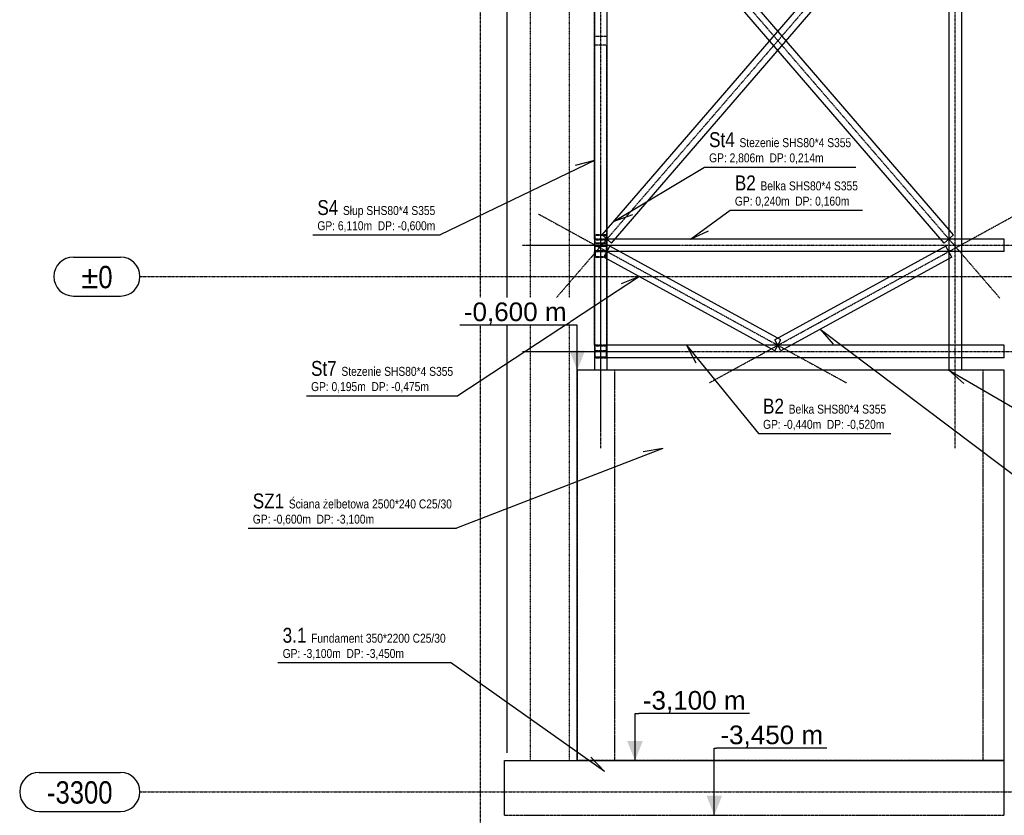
# Model space of a CAD drawing. Header units: millimetres. Extents: x -11738 to 23883, y -17414 to 12286.
# Tile 17 of 27: x 2441 to 8747, y -935 to 4160. Entities that reach past the tile are written whole.
import ezdxf

# ---------------------------------------------------------------- set-up
doc = ezdxf.new("R2010")
doc.units = ezdxf.units.MM
for name, pattern in [('DXK_LINE_DOT2', [3.9198, 1.9599, -1.9599]), ('DXK_LINE_DOT3', [5.9187, 2.979, -0.9799, 0.9799, -0.9799]), ('DXK_LINE_DOT4', [0.9408, 0.4704, -0.4704])]:
    doc.linetypes.add(name, pattern=pattern)
doc.styles.add('Arial', font='ARIAL.TTF', dxfattribs={"height": 0.2})
doc.styles.add('Arial Narrow', font='ARIALN.TTF', dxfattribs={"height": 0.2})

# ---------------------------------------------------------------- blocks, each defined once
blk = doc.blocks.new('GridLine-7906501-24239 - 24144')
at = {"color": 1, "linetype": 'DXK_LINE_DOT3'}
blk.add_line((5393.4, -3374.3), (5393.4, 10840.7), dxfattribs=at)
blk = doc.blocks.new('GridLine-7906501-24240 - 24144')
at = {"color": 1, "linetype": 'Continuous'}
for p, q in [((2566.4, -659.9), (3086.7, -659.9)), ((2566.4, -909.9), (3086.7, -909.9))]:
    blk.add_line(p, q, dxfattribs=at)
at = {"color": 1, "linetype": 'DXK_LINE_DOT3'}
blk.add_line((3211.7, -784.9), (12720.7, -784.9), dxfattribs=at)
at = {"color": 1, "linetype": 'Continuous'}
for centre, start, end in [((2566.4, -784.9), 90, 270), ((3086.7, -784.9), 270, 90)]:
    blk.add_arc(centre, 125, start, end, dxfattribs=at)
at = {"color": 1, "linetype": 'Continuous', "style": 'Arial Narrow'}
blk.add_text('-3300', height=143.16, dxfattribs=at).set_placement((2616.4, -859.9))
blk = doc.blocks.new('GridLine-7906501-24241 - 24144')
at = {"color": 1, "linetype": 'Continuous'}
for p, q in [((2785.3, 2640.1), (3086.7, 2640.1)), ((2785.3, 2390.1), (3086.7, 2390.1))]:
    blk.add_line(p, q, dxfattribs=at)
at = {"color": 1, "linetype": 'DXK_LINE_DOT3'}
blk.add_line((3211.7, 2515.1), (12720.7, 2515.1), dxfattribs=at)
at = {"color": 1, "linetype": 'Continuous'}
for centre, start, end in [((2785.3, 2515.1), 90, 270), ((3086.7, 2515.1), 270, 90)]:
    blk.add_arc(centre, 125, start, end, dxfattribs=at)
at = {"color": 1, "linetype": 'Continuous', "style": 'Arial Narrow'}
blk.add_text('±0', height=143.16, dxfattribs=at).set_placement((2835.3, 2440.1))
blk = doc.blocks.new('Part-7906501-24184 - 24144')
at = {"color": 8, "linetype": 'DXK_LINE_DOT3'}
blk.add_line((6162.4, 1415.1), (6162.4, 9125.1), dxfattribs=at)
at = {"color": 5, "linetype": 'Continuous'}
for p, q in [((6202.4, 8625.1), (6122.4, 8625.1)), ((6122.4, 8625.1), (6122.4, 1915.1)), ((6202.4, 8625.1), (6202.4, 1915.1))]:
    blk.add_line(p, q, dxfattribs=at)
at = {"color": 8, "linetype": 'DXK_LINE_DOT2'}
blk.add_line((6202.4, 1915.1), (6122.4, 1915.1), dxfattribs=at)
blk = doc.blocks.new('Part-7906501-144037 - 24144')
at = {"color": 5, "linetype": 'Continuous'}
for p, q in [((5547.4, -934.9), (5547.4, -584.9)), ((5547.4, -584.9), (8747.4, -584.9)), ((8747.4, -934.9), (8747.4, -584.9))]:
    blk.add_line(p, q, dxfattribs=at)
at = {"color": 8, "linetype": 'DXK_LINE_DOT2'}
blk.add_line((5547.4, -934.9), (8747.4, -934.9), dxfattribs=at)
blk = doc.blocks.new('Part-7906501-24179 - 24144')
at = {"color": 8, "linetype": 'DXK_LINE_DOT3'}
blk.add_line((5702.4, 2715.2), (9247.4, 2715.2), dxfattribs=at)
at = {"color": 5, "linetype": 'Continuous'}
for p, q in [((8747.4, 2755.2), (6202.4, 2755.2)), ((6202.4, 2675.2), (6202.4, 2755.2)), ((8747.4, 2675.2), (8747.4, 2755.2)), ((8747.4, 2675.2), (6202.4, 2675.2))]:
    blk.add_line(p, q, dxfattribs=at)
blk = doc.blocks.new('Part-7906501-24180 - 24144')
at = {"color": 8, "linetype": 'DXK_LINE_DOT3'}
for p, q in [((6162.4, 2215.2), (6162.4, 3215.2)), ((5662.4, 2715.2), (6662.4, 2715.2))]:
    blk.add_line(p, q, dxfattribs=at)
at = {"color": 8, "linetype": 'DXK_LINE_DOT2'}
for p, q in [((6202.4, 2755.2), (6122.4, 2755.2)), ((6122.4, 2755.2), (6122.4, 2675.2)), ((6126.4, 2679.2), (6126.4, 2751.2)), ((6126.4, 2751.2), (6198.4, 2751.2)), ((6198.4, 2751.2), (6198.4, 2679.2)), ((6202.4, 2675.2), (6202.4, 2755.2)), ((6122.4, 2675.2), (6202.4, 2675.2)), ((6198.4, 2679.2), (6126.4, 2679.2))]:
    blk.add_line(p, q, dxfattribs=at)
blk = doc.blocks.new('Part-7906501-24205 - 24144')
at = {"color": 8, "linetype": 'DXK_LINE_DOT3'}
blk.add_line((5702.4, 2035.1), (9247.4, 2035.1), dxfattribs=at)
at = {"color": 5, "linetype": 'Continuous'}
for p, q in [((8747.4, 2075.1), (6202.4, 2075.1)), ((6202.4, 1995.1), (6202.4, 2075.1)), ((8747.4, 1995.1), (8747.4, 2075.1)), ((8747.4, 1995.1), (6202.4, 1995.1))]:
    blk.add_line(p, q, dxfattribs=at)
blk = doc.blocks.new('Part-7906501-24206 - 24144')
at = {"color": 8, "linetype": 'DXK_LINE_DOT3'}
for p, q in [((6162.4, 1535.1), (6162.4, 2535.1)), ((5662.4, 2035.1), (6662.4, 2035.2))]:
    blk.add_line(p, q, dxfattribs=at)
at = {"color": 8, "linetype": 'DXK_LINE_DOT2'}
for p, q in [((6202.4, 2075.2), (6122.4, 2075.2)), ((6122.4, 2075.2), (6122.4, 1995.2)), ((6126.4, 1999.2), (6126.4, 2071.2)), ((6126.4, 2071.2), (6198.4, 2071.2)), ((6198.4, 2071.2), (6198.4, 1999.2)), ((6202.4, 1995.2), (6202.4, 2075.2)), ((6122.4, 1995.2), (6202.4, 1995.2)), ((6198.4, 1999.2), (6126.4, 1999.2))]:
    blk.add_line(p, q, dxfattribs=at)
blk = doc.blocks.new('Part-7906501-51307 - 24144')
at = {"color": 4, "linetype": 'DXK_LINE_DOT4'}
for p, q in [((5712.4, -584.9), (5712.4, 5925.1)), ((5962.4, -584.9), (5962.4, 5925.1))]:
    blk.add_line(p, q, dxfattribs=at)
blk = doc.blocks.new('Part-7906501-24234 - 24144')
at = {"color": 8, "linetype": 'DXK_LINE_DOT3'}
blk.add_line((5875.9, 5673.8), (8718.9, 2376.5), dxfattribs=at)
at = {"color": 5, "linetype": 'Continuous'}
for p, q in [((6172.1, 5269), (6232.7, 5321.3)), ((8422.7, 2781.3), (6232.7, 5321.3)), ((8362.1, 2729), (6172.1, 5269)), ((8362.1, 2729), (8422.7, 2781.3))]:
    blk.add_line(p, q, dxfattribs=at)
blk = doc.blocks.new('Part-7906501-24235 - 24144')
at = {"color": 8, "linetype": 'DXK_LINE_DOT3'}
blk.add_line((8718.9, 5673.8), (5875.9, 2376.5), dxfattribs=at)
at = {"color": 5, "linetype": 'Continuous'}
for p, q in [((6172.1, 2781.3), (8362.1, 5321.3)), ((8362.1, 5321.3), (8422.7, 5269)), ((6232.7, 2729), (8422.7, 5269)), ((6172.1, 2781.3), (6232.7, 2729))]:
    blk.add_line(p, q, dxfattribs=at)
blk = doc.blocks.new('Part-7906501-25048 - 24144')
at = {"color": 8, "linetype": 'DXK_LINE_DOT3'}
blk.add_line((8432.4, 1415.1), (8432.4, 9125.1), dxfattribs=at)
at = {"color": 5, "linetype": 'Continuous'}
for p, q in [((8472.4, 8625.1), (8392.4, 8625.1)), ((8392.4, 8625.1), (8392.4, 1915.1)), ((8472.4, 8625.1), (8472.4, 1915.1))]:
    blk.add_line(p, q, dxfattribs=at)
at = {"color": 8, "linetype": 'DXK_LINE_DOT2'}
blk.add_line((8472.4, 1915.1), (8392.4, 1915.1), dxfattribs=at)
blk = doc.blocks.new('Part-7906501-107941 - 24144')
at = {"color": 5, "linetype": 'Continuous'}
for p, q in [((8747.4, 1915.1), (6012.4, 1915.1)), ((6012.4, -584.9), (6012.4, 1915.1)), ((8747.4, -584.9), (8747.4, 1915.1))]:
    blk.add_line(p, q, dxfattribs=at)
at = {"color": 8, "linetype": 'DXK_LINE_DOT2'}
blk.add_line((8747.4, -584.9), (6012.4, -584.9), dxfattribs=at)
blk = doc.blocks.new('Part-7906501-107942 - 24144')
at = {"color": 8, "linetype": 'DXK_LINE_DOT2'}
for p, q in [((6122.4, 1915.1), (6012.4, 1915.1)), ((6012.4, 1915.1), (6012.4, -584.9)), ((6252.4, 1915.1), (6202.4, 1915.1)), ((6252.4, -584.9), (6252.4, 1915.1))]:
    blk.add_line(p, q, dxfattribs=at)
blk = doc.blocks.new('Part-7906501-107943 - 24144')
at = {"color": 8, "linetype": 'DXK_LINE_DOT2'}
for p, q in [((8392.4, 1915.1), (6252.4, 1915.1)), ((8612.4, 1915.1), (8472.4, 1915.1)), ((8612.4, -584.9), (8612.4, 1915.1))]:
    blk.add_line(p, q, dxfattribs=at)
blk = doc.blocks.new('Part-7906501-182206 - 24144')
at = {"color": 8, "linetype": 'DXK_LINE_DOT3'}
blk.add_line((5763.9, 2915.4), (7735.9, 1834.9), dxfattribs=at)
at = {"color": 5, "linetype": 'Continuous'}
for p, q in [((6183.2, 2640.1), (6221.6, 2710.2)), ((7316.6, 2110.2), (6221.6, 2710.2)), ((7278.2, 2040.1), (6183.2, 2640.1)), ((7278.2, 2040.1), (7316.6, 2110.2))]:
    blk.add_line(p, q, dxfattribs=at)
blk = doc.blocks.new('Part-7906501-182203 - 24144')
at = {"color": 8, "linetype": 'DXK_LINE_DOT2'}
for p, q in [((6202.4, 2711.3), (6122.4, 2711.3)), ((6122.4, 2075.2), (6122.4, 2675.2)), ((6198.4, 2707.7), (6126.4, 2707.7)), ((6126.4, 2679.2), (6126.4, 2642.6)), ((6198.4, 2642.6), (6198.4, 2679.2)), ((6202.4, 2075.2), (6202.4, 2675.2)), ((6122.4, 2639), (6202.4, 2639)), ((6126.4, 2642.6), (6198.4, 2642.6)), ((6202.4, 2039), (6122.4, 2039))]:
    blk.add_line(p, q, dxfattribs=at)
blk = doc.blocks.new('Part-7906501-182204 - 24144')
at = {"color": 8, "linetype": 'DXK_LINE_DOT2'}
for p, q in [((6202.4, 5323.4), (6122.4, 5323.4)), ((6198.4, 5320.6), (6126.4, 5320.6)), ((6126.4, 5299.2), (6126.4, 5269.7)), ((6198.4, 5269.7), (6198.4, 5299.2)), ((6122.4, 3996.9), (6122.4, 5295.2)), ((6122.4, 5266.9), (6202.4, 5266.9)), ((6126.4, 5269.7), (6198.4, 5269.7)), ((6202.4, 5295.2), (6202.4, 3996.9)), ((6202.4, 3996.9), (6122.4, 3996.9))]:
    blk.add_line(p, q, dxfattribs=at)
blk = doc.blocks.new('Part-7906501-182205 - 24144')
at = {"color": 8, "linetype": 'DXK_LINE_DOT2'}
for p, q in [((6122.4, 4053.4), (6202.4, 4053.4)), ((6122.4, 2783.4), (6122.4, 3996.9)), ((6202.4, 2816.4), (6202.4, 3996.9)), ((6122.4, 2783.4), (6202.4, 2783.4)), ((6122.4, 2755.2), (6122.4, 2783.4)), ((6126.4, 2751.2), (6126.4, 2780.6)), ((6126.4, 2780.6), (6198.4, 2780.6)), ((6198.4, 2780.6), (6198.4, 2751.2)), ((6202.4, 2755.2), (6202.4, 2816.4)), ((6122.4, 2726.9), (6202.4, 2726.9)), ((6198.4, 2729.7), (6126.4, 2729.7))]:
    blk.add_line(p, q, dxfattribs=at)
blk = doc.blocks.new('Part-7906501-182207 - 24144')
at = {"color": 8, "linetype": 'DXK_LINE_DOT3'}
blk.add_line((6858.9, 1834.9), (8830.9, 2915.4), dxfattribs=at)
at = {"color": 5, "linetype": 'Continuous'}
for p, q in [((8373.2, 2710.2), (7278.2, 2110.2)), ((8411.6, 2640.1), (8373.2, 2710.2)), ((8411.6, 2640.1), (7316.6, 2040.1)), ((7316.6, 2040.1), (7278.2, 2110.2))]:
    blk.add_line(p, q, dxfattribs=at)
blk = doc.blocks.new('StraightDimension-7906501-157192 - 24144')
at = {"color": 7, "linetype": 'Continuous'}
blk.add_line((5562.4, -534.9), (5562.4, 9995.4), dxfattribs=at)
blk = doc.blocks.new('StraightDimension-7906501-157193 - 24144')
at = {"color": 7, "linetype": 'Continuous'}
blk.add_line((5562.4, -534.9), (5562.4, 9967.9), dxfattribs=at)
blk = doc.blocks.new('Mark-7906501-24436 - 24144')
at = {"color": 7, "linetype": 'Continuous'}
blk.add_line((6248.9, 2869.8), (6369, 2912.6), dxfattribs=at)
at = {"color": 0}
for points in [[(7021.4, 3343.8), (7021.4, 3443.8), (6856.9, 3443.8), (6856.9, 3343.8)], [(6970.2, 3246.3), (6970.2, 3306.3), (6856.9, 3306.3), (6856.9, 3246.3)], [(7353.1, 3246.3), (7353.1, 3306.3), (7243.5, 3306.3), (7243.5, 3246.3)]]:
    blk.add_wipeout(points, dxfattribs=at)
for points in [[(7021.4, 3343.8), (7021.4, 3443.8), (6856.9, 3443.8), (6856.9, 3343.8)], [(6970.2, 3246.3), (6970.2, 3306.3), (6856.9, 3306.3), (6856.9, 3246.3)], [(7353.1, 3246.3), (7353.1, 3306.3), (7243.5, 3306.3), (7243.5, 3246.3)]]:
    blk.add_wipeout(points, dxfattribs=at)
at = {"color": 7, "linetype": 'Continuous'}
blk.add_line((6248.9, 2869.8), (6826.9, 3216.3), dxfattribs=at)
at = {"color": 0}
for points in [[(7307.2, 3343.8), (7307.2, 3403.8), (7051.4, 3403.8), (7051.4, 3343.8)], [(7152.7, 3246.3), (7152.7, 3306.3), (6988.2, 3306.3), (6988.2, 3246.3)], [(7535.6, 3246.3), (7535.6, 3306.3), (7371.1, 3306.3), (7371.1, 3246.3)]]:
    blk.add_wipeout(points, dxfattribs=at)
for points in [[(7307.2, 3343.8), (7307.2, 3403.8), (7051.4, 3403.8), (7051.4, 3343.8)], [(7152.7, 3246.3), (7152.7, 3306.3), (6988.2, 3306.3), (6988.2, 3246.3)], [(7535.6, 3246.3), (7535.6, 3306.3), (7371.1, 3306.3), (7371.1, 3246.3)]]:
    blk.add_wipeout(points, dxfattribs=at)
at = {"color": 7, "style": 'Arial Narrow'}
for s, height, p in [('St4', 95.44, (6856.9, 3343.8)), ('GP:', 57.27, (6856.9, 3246.3)), ('DP:', 57.27, (7243.5, 3246.3))]:
    blk.add_text(s, height=height, dxfattribs=at).set_placement(p)
at = {"color": 0}
for points in [[(7595.5, 3343.8), (7595.5, 3403.8), (7325.2, 3403.8), (7325.2, 3343.8)], [(7207.5, 3246.3), (7207.5, 3306.3), (7152.7, 3306.3), (7152.7, 3246.3)], [(7590.4, 3246.3), (7590.4, 3306.3), (7535.6, 3306.3), (7535.6, 3246.3)]]:
    blk.add_wipeout(points, dxfattribs=at)
for points in [[(7595.5, 3343.8), (7595.5, 3403.8), (7325.2, 3403.8), (7325.2, 3343.8)], [(7207.5, 3246.3), (7207.5, 3306.3), (7152.7, 3306.3), (7152.7, 3246.3)], [(7590.4, 3246.3), (7590.4, 3306.3), (7535.6, 3306.3), (7535.6, 3246.3)]]:
    blk.add_wipeout(points, dxfattribs=at)
at = {"color": 7, "linetype": 'Continuous'}
blk.add_line((6826.9, 3216.3), (7797.1, 3216.3), dxfattribs=at)
at = {"color": 7, "style": 'Arial Narrow'}
for s, height, p in [('Stezenie', 57.27, (7051.4, 3343.8)), ('2,806', 57.27, (6988.2, 3246.3)), ('m', 57.3, (7152.7, 3246.3)), ('0,214', 57.27, (7371.1, 3246.3)), ('m', 57.3, (7535.6, 3246.3))]:
    blk.add_text(s, height=height, dxfattribs=at).set_placement(p)
at = {"color": 0}
blk.add_wipeout([(7767.1, 3343.8), (7767.1, 3403.8), (7613.5, 3403.8), (7613.5, 3343.8)], dxfattribs=at)
blk.add_wipeout([(7767.1, 3343.8), (7767.1, 3403.8), (7613.5, 3403.8), (7613.5, 3343.8)], dxfattribs=at)
at = {"color": 7, "style": 'Arial Narrow'}
for s, p in [('SHS80*4', (7325.2, 3343.8)), ('S355', (7613.5, 3343.8))]:
    blk.add_text(s, height=57.27, dxfattribs=at).set_placement(p)
blk = doc.blocks.new('Mark-7906501-24305 - 24144')
at = {"color": 7, "linetype": 'Continuous'}
blk.add_line((6737.7, 2754.8), (6853.5, 2808), dxfattribs=at)
at = {"color": 0}
for points in [[(7155.8, 3066.9), (7155.8, 3166.9), (7021.8, 3166.9), (7021.8, 3066.9)], [(7135.1, 2969.4), (7135.1, 3029.4), (7021.8, 3029.4), (7021.8, 2969.4)], [(7518, 2969.4), (7518, 3029.4), (7408.4, 3029.4), (7408.4, 2969.4)]]:
    blk.add_wipeout(points, dxfattribs=at)
for points in [[(7155.8, 3066.9), (7155.8, 3166.9), (7021.8, 3166.9), (7021.8, 3066.9)], [(7135.1, 2969.4), (7135.1, 3029.4), (7021.8, 3029.4), (7021.8, 2969.4)], [(7518, 2969.4), (7518, 3029.4), (7408.4, 3029.4), (7408.4, 2969.4)]]:
    blk.add_wipeout(points, dxfattribs=at)
at = {"color": 7, "linetype": 'Continuous'}
blk.add_line((6737.7, 2754.8), (6991.8, 2939.4), dxfattribs=at)
at = {"color": 0}
for points in [[(7350.2, 3066.9), (7350.2, 3126.9), (7185.8, 3126.9), (7185.8, 3066.9)], [(7317.6, 2969.4), (7317.6, 3029.4), (7153.1, 3029.4), (7153.1, 2969.4)], [(7700.5, 2969.4), (7700.5, 3029.4), (7536, 3029.4), (7536, 2969.4)]]:
    blk.add_wipeout(points, dxfattribs=at)
for points in [[(7350.2, 3066.9), (7350.2, 3126.9), (7185.8, 3126.9), (7185.8, 3066.9)], [(7317.6, 2969.4), (7317.6, 3029.4), (7153.1, 3029.4), (7153.1, 2969.4)], [(7700.5, 2969.4), (7700.5, 3029.4), (7536, 3029.4), (7536, 2969.4)]]:
    blk.add_wipeout(points, dxfattribs=at)
at = {"color": 7, "style": 'Arial Narrow'}
for s, height, p in [('B2', 95.44, (7021.8, 3066.9)), ('GP:', 57.27, (7021.8, 2969.4)), ('DP:', 57.27, (7408.4, 2969.4))]:
    blk.add_text(s, height=height, dxfattribs=at).set_placement(p)
at = {"color": 0}
for points in [[(7638.6, 3066.9), (7638.6, 3126.9), (7368.2, 3126.9), (7368.2, 3066.9)], [(7372.4, 2969.4), (7372.4, 3029.4), (7317.6, 3029.4), (7317.6, 2969.4)], [(7755.3, 2969.4), (7755.3, 3029.4), (7700.5, 3029.4), (7700.5, 2969.4)]]:
    blk.add_wipeout(points, dxfattribs=at)
for points in [[(7638.6, 3066.9), (7638.6, 3126.9), (7368.2, 3126.9), (7368.2, 3066.9)], [(7372.4, 2969.4), (7372.4, 3029.4), (7317.6, 3029.4), (7317.6, 2969.4)], [(7755.3, 2969.4), (7755.3, 3029.4), (7700.5, 3029.4), (7700.5, 2969.4)]]:
    blk.add_wipeout(points, dxfattribs=at)
at = {"color": 7, "linetype": 'Continuous'}
blk.add_line((6991.8, 2939.4), (7840.1, 2939.4), dxfattribs=at)
at = {"color": 7, "style": 'Arial Narrow'}
for s, height, p in [('Belka', 57.27, (7185.8, 3066.9)), ('0,240', 57.27, (7153.1, 2969.4)), ('0,160', 57.27, (7536, 2969.4)), ('m', 57.3, (7317.6, 2969.4)), ('m', 57.3, (7700.5, 2969.4))]:
    blk.add_text(s, height=height, dxfattribs=at).set_placement(p)
at = {"color": 0}
blk.add_wipeout([(7810.1, 3066.9), (7810.1, 3126.9), (7656.6, 3126.9), (7656.6, 3066.9)], dxfattribs=at)
blk.add_wipeout([(7810.1, 3066.9), (7810.1, 3126.9), (7656.6, 3126.9), (7656.6, 3066.9)], dxfattribs=at)
at = {"color": 7, "style": 'Arial Narrow'}
for s, p in [('SHS80*4', (7368.2, 3066.9)), ('S355', (7656.6, 3066.9))]:
    blk.add_text(s, height=57.27, dxfattribs=at).set_placement(p)
blk = doc.blocks.new('Mark-7906501-24280 - 24144')
at = {"color": 7, "linetype": 'Continuous'}
blk.add_line((6122.7, 3257.3), (5999.2, 3225.7), dxfattribs=at)
at = {"color": 0}
for points in [[(4481.9, 2909.2), (4481.9, 3009.2), (4347.9, 3009.2), (4347.9, 2909.2)], [(4461.2, 2811.7), (4461.2, 2871.7), (4347.9, 2871.7), (4347.9, 2811.7)], [(4844.1, 2811.7), (4844.1, 2871.7), (4734.5, 2871.7), (4734.5, 2811.7)]]:
    blk.add_wipeout(points, dxfattribs=at)
for points in [[(4481.9, 2909.2), (4481.9, 3009.2), (4347.9, 3009.2), (4347.9, 2909.2)], [(4461.2, 2811.7), (4461.2, 2871.7), (4347.9, 2871.7), (4347.9, 2811.7)], [(4844.1, 2811.7), (4844.1, 2871.7), (4734.5, 2871.7), (4734.5, 2811.7)]]:
    blk.add_wipeout(points, dxfattribs=at)
for points in [[(4643.5, 2909.2), (4643.5, 2969.2), (4511.9, 2969.2), (4511.9, 2909.2)], [(4643.7, 2811.7), (4643.7, 2871.7), (4479.2, 2871.7), (4479.2, 2811.7)], [(5048.5, 2811.7), (5048.5, 2871.7), (4862.1, 2871.7), (4862.1, 2811.7)]]:
    blk.add_wipeout(points, dxfattribs=at)
for points in [[(4643.5, 2909.2), (4643.5, 2969.2), (4511.9, 2969.2), (4511.9, 2909.2)], [(4643.7, 2811.7), (4643.7, 2871.7), (4479.2, 2871.7), (4479.2, 2811.7)], [(5048.5, 2811.7), (5048.5, 2871.7), (4862.1, 2871.7), (4862.1, 2811.7)]]:
    blk.add_wipeout(points, dxfattribs=at)
at = {"color": 7, "style": 'Arial Narrow'}
for s, height, p in [('S4', 95.44, (4347.9, 2909.2)), ('GP:', 57.27, (4347.9, 2811.7)), ('DP:', 57.27, (4734.5, 2811.7))]:
    blk.add_text(s, height=height, dxfattribs=at).set_placement(p)
at = {"color": 0}
for points in [[(4931.8, 2909.2), (4931.8, 2969.2), (4661.5, 2969.2), (4661.5, 2909.2)], [(4698.5, 2811.7), (4698.5, 2871.7), (4643.7, 2871.7), (4643.7, 2811.7)], [(5103.3, 2811.7), (5103.3, 2871.7), (5048.5, 2871.7), (5048.5, 2811.7)]]:
    blk.add_wipeout(points, dxfattribs=at)
for points in [[(4931.8, 2909.2), (4931.8, 2969.2), (4661.5, 2969.2), (4661.5, 2909.2)], [(4698.5, 2811.7), (4698.5, 2871.7), (4643.7, 2871.7), (4643.7, 2811.7)], [(5103.3, 2811.7), (5103.3, 2871.7), (5048.5, 2871.7), (5048.5, 2811.7)]]:
    blk.add_wipeout(points, dxfattribs=at)
at = {"color": 7, "linetype": 'Continuous'}
blk.add_line((4317.9, 2781.7), (5133.3, 2781.7), dxfattribs=at)
at = {"color": 7, "style": 'Arial Narrow'}
for s, height, p in [('Słup', 57.27, (4511.9, 2909.2)), ('6,110', 57.27, (4479.2, 2811.7)), ('m', 57.3, (4643.7, 2811.7)), ('-0,600', 57.27, (4862.1, 2811.7)), ('m', 57.3, (5048.5, 2811.7))]:
    blk.add_text(s, height=height, dxfattribs=at).set_placement(p)
at = {"color": 0}
blk.add_wipeout([(5103.3, 2909.2), (5103.3, 2969.2), (4949.8, 2969.2), (4949.8, 2909.2)], dxfattribs=at)
blk.add_wipeout([(5103.3, 2909.2), (5103.3, 2969.2), (4949.8, 2969.2), (4949.8, 2909.2)], dxfattribs=at)
at = {"color": 7, "linetype": 'Continuous'}
blk.add_line((6122.7, 3257.3), (5133.3, 2781.7), dxfattribs=at)
at = {"color": 7, "style": 'Arial Narrow'}
for s, p in [('SHS80*4', (4661.5, 2909.2)), ('S355', (4949.8, 2909.2))]:
    blk.add_text(s, height=57.27, dxfattribs=at).set_placement(p)
blk = doc.blocks.new('Mark-7906501-24324 - 24144')
at = {"color": 7, "linetype": 'Continuous'}
blk.add_line((6711.6, 2074.8), (6771.3, 1962.1), dxfattribs=at)
at = {"color": 0}
for points in [[(7336.3, 1637.4), (7336.3, 1737.4), (7202.3, 1737.4), (7202.3, 1637.4)], [(7315.6, 1539.9), (7315.6, 1599.9), (7202.3, 1599.9), (7202.3, 1539.9)], [(7720.3, 1539.9), (7720.3, 1599.9), (7610.7, 1599.9), (7610.7, 1539.9)]]:
    blk.add_wipeout(points, dxfattribs=at)
for points in [[(7336.3, 1637.4), (7336.3, 1737.4), (7202.3, 1737.4), (7202.3, 1637.4)], [(7315.6, 1539.9), (7315.6, 1599.9), (7202.3, 1599.9), (7202.3, 1539.9)], [(7720.3, 1539.9), (7720.3, 1599.9), (7610.7, 1599.9), (7610.7, 1539.9)]]:
    blk.add_wipeout(points, dxfattribs=at)
at = {"color": 7, "linetype": 'Continuous'}
blk.add_line((6711.6, 2074.8), (7172.3, 1509.9), dxfattribs=at)
at = {"color": 0}
for points in [[(7530.7, 1637.4), (7530.7, 1697.4), (7366.3, 1697.4), (7366.3, 1637.4)], [(7520, 1539.9), (7520, 1599.9), (7333.6, 1599.9), (7333.6, 1539.9)], [(7924.7, 1539.9), (7924.7, 1599.9), (7738.3, 1599.9), (7738.3, 1539.9)]]:
    blk.add_wipeout(points, dxfattribs=at)
for points in [[(7530.7, 1637.4), (7530.7, 1697.4), (7366.3, 1697.4), (7366.3, 1637.4)], [(7520, 1539.9), (7520, 1599.9), (7333.6, 1599.9), (7333.6, 1539.9)], [(7924.7, 1539.9), (7924.7, 1599.9), (7738.3, 1599.9), (7738.3, 1539.9)]]:
    blk.add_wipeout(points, dxfattribs=at)
at = {"color": 7, "style": 'Arial Narrow'}
for s, height, p in [('B2', 95.44, (7202.3, 1637.4)), ('GP:', 57.27, (7202.3, 1539.9)), ('DP:', 57.27, (7610.7, 1539.9))]:
    blk.add_text(s, height=height, dxfattribs=at).set_placement(p)
at = {"color": 0}
for points in [[(7819.1, 1637.4), (7819.1, 1697.4), (7548.7, 1697.4), (7548.7, 1637.4)], [(7574.7, 1539.9), (7574.7, 1599.9), (7520, 1599.9), (7520, 1539.9)], [(7979.5, 1539.9), (7979.5, 1599.9), (7924.7, 1599.9), (7924.7, 1539.9)]]:
    blk.add_wipeout(points, dxfattribs=at)
for points in [[(7819.1, 1637.4), (7819.1, 1697.4), (7548.7, 1697.4), (7548.7, 1637.4)], [(7574.7, 1539.9), (7574.7, 1599.9), (7520, 1599.9), (7520, 1539.9)], [(7979.5, 1539.9), (7979.5, 1599.9), (7924.7, 1599.9), (7924.7, 1539.9)]]:
    blk.add_wipeout(points, dxfattribs=at)
at = {"color": 7, "linetype": 'Continuous'}
blk.add_line((7172.3, 1509.9), (8020.6, 1509.9), dxfattribs=at)
at = {"color": 7, "style": 'Arial Narrow'}
for s, height, p in [('Belka', 57.27, (7366.3, 1637.4)), ('-0,440', 57.27, (7333.6, 1539.9)), ('m', 57.3, (7520, 1539.9)), ('-0,520', 57.27, (7738.3, 1539.9)), ('m', 57.3, (7924.7, 1539.9))]:
    blk.add_text(s, height=height, dxfattribs=at).set_placement(p)
at = {"color": 0}
blk.add_wipeout([(7990.6, 1637.4), (7990.6, 1697.4), (7837.1, 1697.4), (7837.1, 1637.4)], dxfattribs=at)
blk.add_wipeout([(7990.6, 1637.4), (7990.6, 1697.4), (7837.1, 1697.4), (7837.1, 1637.4)], dxfattribs=at)
at = {"color": 7, "style": 'Arial Narrow'}
for s, p in [('SHS80*4', (7548.7, 1637.4)), ('S355', (7837.1, 1637.4))]:
    blk.add_text(s, height=57.27, dxfattribs=at).set_placement(p)
blk = doc.blocks.new('Mark-7906501-25066 - 24144')
at = {"color": 7, "linetype": 'Continuous'}
blk.add_line((8392.7, 1915.4), (8488.2, 1831), dxfattribs=at)
at = {"color": 0}
for points in [[(9295.5, 1613.8), (9295.5, 1713.8), (9161.6, 1713.8), (9161.6, 1613.8)], [(9274.8, 1516.3), (9274.8, 1576.3), (9161.6, 1576.3), (9161.6, 1516.3)], [(9657.7, 1516.3), (9657.7, 1576.3), (9548.1, 1576.3), (9548.1, 1516.3)]]:
    blk.add_wipeout(points, dxfattribs=at)
for points in [[(9295.5, 1613.8), (9295.5, 1713.8), (9161.6, 1713.8), (9161.6, 1613.8)], [(9274.8, 1516.3), (9274.8, 1576.3), (9161.6, 1576.3), (9161.6, 1516.3)], [(9657.7, 1516.3), (9657.7, 1576.3), (9548.1, 1576.3), (9548.1, 1516.3)]]:
    blk.add_wipeout(points, dxfattribs=at)
at = {"color": 7, "linetype": 'Continuous'}
blk.add_line((8392.7, 1915.4), (9131.6, 1486.3), dxfattribs=at)
at = {"color": 0}
for points in [[(9457.1, 1613.8), (9457.1, 1673.8), (9325.5, 1673.8), (9325.5, 1613.8)], [(9457.3, 1516.3), (9457.3, 1576.3), (9292.8, 1576.3), (9292.8, 1516.3)], [(9862.1, 1516.3), (9862.1, 1576.3), (9675.7, 1576.3), (9675.7, 1516.3)]]:
    blk.add_wipeout(points, dxfattribs=at)
for points in [[(9457.1, 1613.8), (9457.1, 1673.8), (9325.5, 1673.8), (9325.5, 1613.8)], [(9457.3, 1516.3), (9457.3, 1576.3), (9292.8, 1576.3), (9292.8, 1516.3)], [(9862.1, 1516.3), (9862.1, 1576.3), (9675.7, 1576.3), (9675.7, 1516.3)]]:
    blk.add_wipeout(points, dxfattribs=at)
at = {"color": 7, "style": 'Arial Narrow'}
for s, height, p in [('S4', 95.44, (9161.6, 1613.8)), ('GP:', 57.27, (9161.6, 1516.3)), ('DP:', 57.27, (9548.1, 1516.3))]:
    blk.add_text(s, height=height, dxfattribs=at).set_placement(p)
at = {"color": 0}
for points in [[(9745.4, 1613.8), (9745.4, 1673.8), (9475.1, 1673.8), (9475.1, 1613.8)], [(9512.1, 1516.3), (9512.1, 1576.3), (9457.3, 1576.3), (9457.3, 1516.3)], [(9916.9, 1516.3), (9916.9, 1576.3), (9862.1, 1576.3), (9862.1, 1516.3)]]:
    blk.add_wipeout(points, dxfattribs=at)
for points in [[(9745.4, 1613.8), (9745.4, 1673.8), (9475.1, 1673.8), (9475.1, 1613.8)], [(9512.1, 1516.3), (9512.1, 1576.3), (9457.3, 1576.3), (9457.3, 1516.3)], [(9916.9, 1516.3), (9916.9, 1576.3), (9862.1, 1576.3), (9862.1, 1516.3)]]:
    blk.add_wipeout(points, dxfattribs=at)
at = {"color": 7, "linetype": 'Continuous'}
blk.add_line((9131.6, 1486.3), (9946.9, 1486.3), dxfattribs=at)
at = {"color": 7, "style": 'Arial Narrow'}
for s, height, p in [('Słup', 57.27, (9325.5, 1613.8)), ('6,110', 57.27, (9292.8, 1516.3)), ('m', 57.3, (9457.3, 1516.3)), ('-0,600', 57.27, (9675.7, 1516.3)), ('m', 57.3, (9862.1, 1516.3))]:
    blk.add_text(s, height=height, dxfattribs=at).set_placement(p)
at = {"color": 0}
blk.add_wipeout([(9916.9, 1613.8), (9916.9, 1673.8), (9763.4, 1673.8), (9763.4, 1613.8)], dxfattribs=at)
blk.add_wipeout([(9916.9, 1613.8), (9916.9, 1673.8), (9763.4, 1673.8), (9763.4, 1613.8)], dxfattribs=at)
at = {"color": 7, "style": 'Arial Narrow'}
for s, p in [('SHS80*4', (9475.1, 1613.8)), ('S355', (9763.4, 1613.8))]:
    blk.add_text(s, height=57.27, dxfattribs=at).set_placement(p)
blk = doc.blocks.new('Mark-7906501-108044 - 24144')
at = {"color": 7, "linetype": 'Continuous'}
blk.add_line((6559.7, 1414.9), (6434.1, 1392.9), dxfattribs=at)
at = {"color": 0}
for points in [[(4135.2, 1030.3), (4135.2, 1130.3), (3934.3, 1130.3), (3934.3, 1030.3)], [(4047.6, 932.8), (4047.6, 992.8), (3934.3, 992.8), (3934.3, 932.8)], [(4452.3, 932.8), (4452.3, 992.8), (4342.8, 992.8), (4342.8, 932.8)]]:
    blk.add_wipeout(points, dxfattribs=at)
for points in [[(4135.2, 1030.3), (4135.2, 1130.3), (3934.3, 1130.3), (3934.3, 1030.3)], [(4047.6, 932.8), (4047.6, 992.8), (3934.3, 992.8), (3934.3, 932.8)], [(4452.3, 932.8), (4452.3, 992.8), (4342.8, 992.8), (4342.8, 932.8)]]:
    blk.add_wipeout(points, dxfattribs=at)
for points in [[(4680.5, 1030.3), (4680.5, 1090.3), (4165.2, 1090.3), (4165.2, 1030.3)], [(4252, 932.8), (4252, 992.8), (4065.6, 992.8), (4065.6, 932.8)], [(4656.7, 932.8), (4656.7, 992.8), (4470.3, 992.8), (4470.3, 932.8)]]:
    blk.add_wipeout(points, dxfattribs=at)
for points in [[(4680.5, 1030.3), (4680.5, 1090.3), (4165.2, 1090.3), (4165.2, 1030.3)], [(4252, 932.8), (4252, 992.8), (4065.6, 992.8), (4065.6, 932.8)], [(4656.7, 932.8), (4656.7, 992.8), (4470.3, 992.8), (4470.3, 932.8)]]:
    blk.add_wipeout(points, dxfattribs=at)
at = {"color": 7, "style": 'Arial Narrow'}
for s, height, p in [('SZ1', 95.44, (3934.3, 1030.3)), ('GP:', 57.27, (3934.3, 932.8)), ('DP:', 57.27, (4342.8, 932.8))]:
    blk.add_text(s, height=height, dxfattribs=at).set_placement(p)
at = {"color": 0}
for points in [[(4980, 1030.3), (4980, 1090.3), (4698.5, 1090.3), (4698.5, 1030.3)], [(4306.8, 932.8), (4306.8, 992.8), (4252, 992.8), (4252, 932.8)], [(4711.5, 932.8), (4711.5, 992.8), (4656.7, 992.8), (4656.7, 932.8)]]:
    blk.add_wipeout(points, dxfattribs=at)
for points in [[(4980, 1030.3), (4980, 1090.3), (4698.5, 1090.3), (4698.5, 1030.3)], [(4306.8, 932.8), (4306.8, 992.8), (4252, 992.8), (4252, 932.8)], [(4711.5, 932.8), (4711.5, 992.8), (4656.7, 992.8), (4656.7, 932.8)]]:
    blk.add_wipeout(points, dxfattribs=at)
at = {"color": 7, "linetype": 'Continuous'}
blk.add_line((3904.3, 902.8), (5240, 902.8), dxfattribs=at)
at = {"color": 7, "style": 'Arial Narrow'}
for s, height, p in [('Ściana żelbetowa', 57.266, (4165.2, 1030.3)), ('-0,600', 57.27, (4065.6, 932.8)), ('m', 57.3, (4252, 932.8)), ('-3,100', 57.27, (4470.3, 932.8)), ('m', 57.3, (4656.7, 932.8))]:
    blk.add_text(s, height=height, dxfattribs=at).set_placement(p)
at = {"color": 0}
blk.add_wipeout([(5210, 1030.3), (5210, 1090.3), (4998, 1090.3), (4998, 1030.3)], dxfattribs=at)
blk.add_wipeout([(5210, 1030.3), (5210, 1090.3), (4998, 1090.3), (4998, 1030.3)], dxfattribs=at)
at = {"color": 7, "linetype": 'Continuous'}
blk.add_line((6559.7, 1414.9), (5240, 902.8), dxfattribs=at)
at = {"color": 7, "style": 'Arial Narrow'}
for s, p in [('2500*240', (4698.5, 1030.3)), ('C25/30', (4998, 1030.3))]:
    blk.add_text(s, height=57.27, dxfattribs=at).set_placement(p)
blk = doc.blocks.new('Mark-7906501-144039 - 24144')
at = {"color": 7, "linetype": 'Continuous'}
for q in [(5200, 42.8), (6100, -562.6)]:
    blk.add_line((6187.7, -655.1), q, dxfattribs=at)
at = {"color": 0}
for points in [[(4278, 170.3), (4278, 270.3), (4125.6, 270.3), (4125.6, 170.3)], [(4238.9, 72.8), (4238.9, 132.8), (4125.6, 132.8), (4125.6, 72.8)], [(4643.6, 72.8), (4643.6, 132.8), (4534.1, 132.8), (4534.1, 72.8)]]:
    blk.add_wipeout(points, dxfattribs=at)
for points in [[(4278, 170.3), (4278, 270.3), (4125.6, 270.3), (4125.6, 170.3)], [(4238.9, 72.8), (4238.9, 132.8), (4125.6, 132.8), (4125.6, 72.8)], [(4643.6, 72.8), (4643.6, 132.8), (4534.1, 132.8), (4534.1, 72.8)]]:
    blk.add_wipeout(points, dxfattribs=at)
for points in [[(4640.5, 170.3), (4640.5, 230.3), (4308, 230.3), (4308, 170.3)], [(4443.3, 72.8), (4443.3, 132.8), (4256.9, 132.8), (4256.9, 72.8)], [(4848, 72.8), (4848, 132.8), (4661.6, 132.8), (4661.6, 72.8)]]:
    blk.add_wipeout(points, dxfattribs=at)
for points in [[(4640.5, 170.3), (4640.5, 230.3), (4308, 230.3), (4308, 170.3)], [(4443.3, 72.8), (4443.3, 132.8), (4256.9, 132.8), (4256.9, 72.8)], [(4848, 72.8), (4848, 132.8), (4661.6, 132.8), (4661.6, 72.8)]]:
    blk.add_wipeout(points, dxfattribs=at)
at = {"color": 7, "style": 'Arial Narrow'}
for s, height, p in [('3.1', 95.44, (4125.6, 170.3)), ('GP:', 57.27, (4125.6, 72.8)), ('DP:', 57.27, (4534.1, 72.8))]:
    blk.add_text(s, height=height, dxfattribs=at).set_placement(p)
at = {"color": 0}
for points in [[(4940, 170.3), (4940, 230.3), (4658.5, 230.3), (4658.5, 170.3)], [(4498.1, 72.8), (4498.1, 132.8), (4443.3, 132.8), (4443.3, 72.8)], [(4902.8, 72.8), (4902.8, 132.8), (4848, 132.8), (4848, 72.8)]]:
    blk.add_wipeout(points, dxfattribs=at)
for points in [[(4940, 170.3), (4940, 230.3), (4658.5, 230.3), (4658.5, 170.3)], [(4498.1, 72.8), (4498.1, 132.8), (4443.3, 132.8), (4443.3, 72.8)], [(4902.8, 72.8), (4902.8, 132.8), (4848, 132.8), (4848, 72.8)]]:
    blk.add_wipeout(points, dxfattribs=at)
at = {"color": 7, "linetype": 'Continuous'}
blk.add_line((4095.6, 42.8), (5200, 42.8), dxfattribs=at)
at = {"color": 7, "style": 'Arial Narrow'}
for s, height, p in [('Fundament', 57.27, (4308, 170.3)), ('-3,100', 57.27, (4256.9, 72.8)), ('-3,450', 57.27, (4661.6, 72.8)), ('m', 57.3, (4443.3, 72.8)), ('m', 57.3, (4848, 72.8))]:
    blk.add_text(s, height=height, dxfattribs=at).set_placement(p)
at = {"color": 0}
blk.add_wipeout([(5170, 170.3), (5170, 230.3), (4958, 230.3), (4958, 170.3)], dxfattribs=at)
blk.add_wipeout([(5170, 170.3), (5170, 230.3), (4958, 230.3), (4958, 170.3)], dxfattribs=at)
at = {"color": 7, "style": 'Arial Narrow'}
for s, p in [('350*2200', (4658.5, 170.3)), ('C25/30', (4958, 170.3))]:
    blk.add_text(s, height=57.27, dxfattribs=at).set_placement(p)
blk = doc.blocks.new('LevelMark-7906501-146634 - 24144')
at = {"linetype": 'Continuous'}
blk.add_hatch(color=1, dxfattribs=at).paths.add_polyline_path([(6940, -809.9), (6890, -934.9), (6840, -809.9)])
at = {"color": 0, "linetype": 'Continuous'}
blk.add_wipeout([(7611.3, -504.6), (7611.3, -329.6), (6903.9, -329.6), (6903.9, -504.6)], dxfattribs=at)
at = {"color": 1, "linetype": 'Continuous'}
for p, q in [((6890, -934.9), (6890, -504.6)), ((6890, -504.6), (6903.9, -504.6)), ((7611.3, -504.6), (6903.9, -504.6))]:
    blk.add_line(p, q, dxfattribs=at)
at = {"color": 1, "linetype": 'Continuous', "style": 'Arial'}
blk.add_text('-3,450 m', height=119.38, dxfattribs=at).set_placement((6928.9, -479.6))
blk = doc.blocks.new('LevelMark-7906501-146637 - 24144')
at = {"linetype": 'Continuous'}
blk.add_hatch(color=1, dxfattribs=at).paths.add_polyline_path([(6432.3, -459.9), (6382.3, -584.9), (6332.3, -459.9)])
at = {"color": 0, "linetype": 'Continuous'}
blk.add_wipeout([(7114.8, -283.3), (7114.8, -108.3), (6407.3, -108.3), (6407.3, -283.3)], dxfattribs=at)
at = {"color": 1, "linetype": 'Continuous'}
for p, q in [((6382.3, -584.9), (6382.3, -283.3)), ((6382.3, -283.3), (6407.3, -283.3)), ((7114.8, -283.3), (6407.3, -283.3))]:
    blk.add_line(p, q, dxfattribs=at)
at = {"color": 1, "linetype": 'Continuous', "style": 'Arial'}
blk.add_text('-3,100 m', height=119.38, dxfattribs=at).set_placement((6432.3, -258.3))
blk = doc.blocks.new('LevelMark-7906501-146648 - 24144')
at = {"linetype": 'Continuous'}
blk.add_hatch(color=1, dxfattribs=at).paths.add_polyline_path([(6062.4, 2040.1), (6012.4, 1915.1), (5962.4, 2040.1)])
at = {"color": 1, "linetype": 'Continuous'}
blk.add_line((6012.4, 1915.1), (6012.4, 2204.6), dxfattribs=at)
at = {"color": 0, "linetype": 'Continuous'}
blk.add_wipeout([(5968.2, 2204.6), (5968.2, 2379.6), (5260.8, 2379.6), (5260.8, 2204.6)], dxfattribs=at)
at = {"color": 1, "linetype": 'Continuous'}
for p, q in [((5968.2, 2204.6), (5260.8, 2204.6)), ((6012.4, 2204.6), (5968.2, 2204.6))]:
    blk.add_line(p, q, dxfattribs=at)
at = {"color": 1, "linetype": 'Continuous', "style": 'Arial'}
blk.add_text('-0,600 m', height=119.38, dxfattribs=at).set_placement((5285.8, 2229.6))
blk = doc.blocks.new('Mark-7906501-182239 - 24144')
at = {"color": 7, "linetype": 'Continuous'}
blk.add_line((6411.9, 2515.3), (6293.7, 2467.6), dxfattribs=at)
at = {"color": 0}
for points in [[(4471.8, 1879.2), (4471.8, 1979.2), (4307.4, 1979.2), (4307.4, 1879.2)], [(4420.6, 1781.7), (4420.6, 1841.7), (4307.4, 1841.7), (4307.4, 1781.7)], [(4803.5, 1781.7), (4803.5, 1841.7), (4693.9, 1841.7), (4693.9, 1781.7)]]:
    blk.add_wipeout(points, dxfattribs=at)
for points in [[(4471.8, 1879.2), (4471.8, 1979.2), (4307.4, 1979.2), (4307.4, 1879.2)], [(4420.6, 1781.7), (4420.6, 1841.7), (4307.4, 1841.7), (4307.4, 1781.7)], [(4803.5, 1781.7), (4803.5, 1841.7), (4693.9, 1841.7), (4693.9, 1781.7)]]:
    blk.add_wipeout(points, dxfattribs=at)
for points in [[(4757.6, 1879.2), (4757.6, 1939.2), (4501.8, 1939.2), (4501.8, 1879.2)], [(4603.2, 1781.7), (4603.2, 1841.7), (4438.6, 1841.7), (4438.6, 1781.7)], [(5007.9, 1781.7), (5007.9, 1841.7), (4821.5, 1841.7), (4821.5, 1781.7)]]:
    blk.add_wipeout(points, dxfattribs=at)
for points in [[(4757.6, 1879.2), (4757.6, 1939.2), (4501.8, 1939.2), (4501.8, 1879.2)], [(4603.2, 1781.7), (4603.2, 1841.7), (4438.6, 1841.7), (4438.6, 1781.7)], [(5007.9, 1781.7), (5007.9, 1841.7), (4821.5, 1841.7), (4821.5, 1781.7)]]:
    blk.add_wipeout(points, dxfattribs=at)
at = {"color": 7, "style": 'Arial Narrow'}
for s, height, p in [('St7', 95.44, (4307.4, 1879.2)), ('GP:', 57.27, (4307.4, 1781.7)), ('DP:', 57.27, (4693.9, 1781.7))]:
    blk.add_text(s, height=height, dxfattribs=at).set_placement(p)
at = {"color": 0}
for points in [[(5046, 1879.2), (5046, 1939.2), (4775.6, 1939.2), (4775.6, 1879.2)], [(4657.9, 1781.7), (4657.9, 1841.7), (4603.2, 1841.7), (4603.2, 1781.7)], [(5062.7, 1781.7), (5062.7, 1841.7), (5007.9, 1841.7), (5007.9, 1781.7)]]:
    blk.add_wipeout(points, dxfattribs=at)
for points in [[(5046, 1879.2), (5046, 1939.2), (4775.6, 1939.2), (4775.6, 1879.2)], [(4657.9, 1781.7), (4657.9, 1841.7), (4603.2, 1841.7), (4603.2, 1781.7)], [(5062.7, 1781.7), (5062.7, 1841.7), (5007.9, 1841.7), (5007.9, 1781.7)]]:
    blk.add_wipeout(points, dxfattribs=at)
at = {"color": 7, "linetype": 'Continuous'}
blk.add_line((4277.4, 1751.7), (5247.5, 1751.7), dxfattribs=at)
at = {"color": 7, "style": 'Arial Narrow'}
for s, height, p in [('Stezenie', 57.27, (4501.8, 1879.2)), ('0,195', 57.27, (4438.6, 1781.7)), ('-0,475', 57.27, (4821.5, 1781.7)), ('m', 57.3, (4603.2, 1781.7)), ('m', 57.3, (5007.9, 1781.7))]:
    blk.add_text(s, height=height, dxfattribs=at).set_placement(p)
at = {"color": 0}
blk.add_wipeout([(5217.5, 1879.2), (5217.5, 1939.2), (5064, 1939.2), (5064, 1879.2)], dxfattribs=at)
blk.add_wipeout([(5217.5, 1879.2), (5217.5, 1939.2), (5064, 1939.2), (5064, 1879.2)], dxfattribs=at)
at = {"color": 7, "linetype": 'Continuous'}
blk.add_line((6411.9, 2515.3), (5247.5, 1751.7), dxfattribs=at)
at = {"color": 7, "style": 'Arial Narrow'}
for s, p in [('SHS80*4', (4775.6, 1879.2)), ('S355', (5064, 1879.2))]:
    blk.add_text(s, height=57.27, dxfattribs=at).set_placement(p)
blk = doc.blocks.new('Mark-7906501-182242 - 24144')
at = {"color": 7, "linetype": 'Continuous'}
blk.add_line((7567, 2177.8), (7651.8, 2082.7), dxfattribs=at)
at = {"color": 0}
for points in [[(9214.2, 1211.5), (9214.2, 1311.5), (9049.7, 1311.5), (9049.7, 1211.5)], [(9163, 1114), (9163, 1174), (9049.7, 1174), (9049.7, 1114)], [(9545.9, 1114), (9545.9, 1174), (9436.3, 1174), (9436.3, 1114)]]:
    blk.add_wipeout(points, dxfattribs=at)
for points in [[(9214.2, 1211.5), (9214.2, 1311.5), (9049.7, 1311.5), (9049.7, 1211.5)], [(9163, 1114), (9163, 1174), (9049.7, 1174), (9049.7, 1114)], [(9545.9, 1114), (9545.9, 1174), (9436.3, 1174), (9436.3, 1114)]]:
    blk.add_wipeout(points, dxfattribs=at)
at = {"color": 7, "linetype": 'Continuous'}
blk.add_line((7567, 2177.8), (9019.7, 1084), dxfattribs=at)
at = {"color": 0}
for points in [[(9500, 1211.5), (9500, 1271.5), (9244.2, 1271.5), (9244.2, 1211.5)], [(9345.5, 1114), (9345.5, 1174), (9181, 1174), (9181, 1114)], [(9750.3, 1114), (9750.3, 1174), (9563.9, 1174), (9563.9, 1114)]]:
    blk.add_wipeout(points, dxfattribs=at)
for points in [[(9500, 1211.5), (9500, 1271.5), (9244.2, 1271.5), (9244.2, 1211.5)], [(9345.5, 1114), (9345.5, 1174), (9181, 1174), (9181, 1114)], [(9750.3, 1114), (9750.3, 1174), (9563.9, 1174), (9563.9, 1114)]]:
    blk.add_wipeout(points, dxfattribs=at)
at = {"color": 7, "style": 'Arial Narrow'}
for s, height, p in [('St7', 95.44, (9049.7, 1211.5)), ('GP:', 57.27, (9049.7, 1114)), ('DP:', 57.27, (9436.3, 1114))]:
    blk.add_text(s, height=height, dxfattribs=at).set_placement(p)
at = {"color": 0}
for points in [[(9788.3, 1211.5), (9788.3, 1271.5), (9518, 1271.5), (9518, 1211.5)], [(9400.3, 1114), (9400.3, 1174), (9345.5, 1174), (9345.5, 1114)], [(9805, 1114), (9805, 1174), (9750.3, 1174), (9750.3, 1114)]]:
    blk.add_wipeout(points, dxfattribs=at)
for points in [[(9788.3, 1211.5), (9788.3, 1271.5), (9518, 1271.5), (9518, 1211.5)], [(9400.3, 1114), (9400.3, 1174), (9345.5, 1174), (9345.5, 1114)], [(9805, 1114), (9805, 1174), (9750.3, 1174), (9750.3, 1114)]]:
    blk.add_wipeout(points, dxfattribs=at)
at = {"color": 7, "linetype": 'Continuous'}
blk.add_line((9019.7, 1084), (9989.9, 1084), dxfattribs=at)
at = {"color": 7, "style": 'Arial Narrow'}
for s, height, p in [('Stezenie', 57.27, (9244.2, 1211.5)), ('0,195', 57.27, (9181, 1114)), ('m', 57.3, (9345.5, 1114)), ('-0,475', 57.27, (9563.9, 1114)), ('m', 57.3, (9750.3, 1114))]:
    blk.add_text(s, height=height, dxfattribs=at).set_placement(p)
at = {"color": 0}
blk.add_wipeout([(9959.9, 1211.5), (9959.9, 1271.5), (9806.3, 1271.5), (9806.3, 1211.5)], dxfattribs=at)
blk.add_wipeout([(9959.9, 1211.5), (9959.9, 1271.5), (9806.3, 1271.5), (9806.3, 1211.5)], dxfattribs=at)
at = {"color": 7, "style": 'Arial Narrow'}
for s, p in [('SHS80*4', (9518, 1211.5)), ('S355', (9806.3, 1211.5))]:
    blk.add_text(s, height=57.27, dxfattribs=at).set_placement(p)

msp = doc.modelspace()

# ---------------------------------------------------------------- block references
for name in ['GridLine-7906501-24239 - 24144', 'Part-7906501-51307 - 24144', 'Part-7906501-24184 - 24144', 'Part-7906501-25048 - 24144', 'Part-7906501-24234 - 24144', 'Part-7906501-24235 - 24144', 'Part-7906501-182204 - 24144', 'Part-7906501-182205 - 24144', 'Part-7906501-24180 - 24144', 'Part-7906501-182206 - 24144', 'Part-7906501-182207 - 24144', 'Part-7906501-24179 - 24144', 'Part-7906501-182203 - 24144', 'GridLine-7906501-24241 - 24144', 'Part-7906501-24206 - 24144', 'Part-7906501-24205 - 24144', 'Part-7906501-107941 - 24144', 'Part-7906501-107942 - 24144', 'Part-7906501-107943 - 24144', 'Part-7906501-144037 - 24144', 'GridLine-7906501-24240 - 24144']:
    msp.add_blockref(name, (0, 0))

# ---------------------------------------------------------------- next in the draw order: block references
for name in ['StraightDimension-7906501-157192 - 24144', 'Mark-7906501-24324 - 24144', 'Mark-7906501-25066 - 24144', 'LevelMark-7906501-146634 - 24144']:
    msp.add_blockref(name, (0, 0))

# ---------------------------------------------------------------- next in the draw order: block references
for name in ['StraightDimension-7906501-157193 - 24144', 'Mark-7906501-24436 - 24144', 'Mark-7906501-182242 - 24144', 'LevelMark-7906501-146637 - 24144']:
    msp.add_blockref(name, (0, 0))

# ---------------------------------------------------------------- next in the draw order: block references
for name in ['Mark-7906501-24280 - 24144', 'Mark-7906501-24305 - 24144', 'LevelMark-7906501-146648 - 24144', 'Mark-7906501-108044 - 24144', 'Mark-7906501-144039 - 24144']:
    msp.add_blockref(name, (0, 0))

# ---------------------------------------------------------------- next in the draw order: block references
msp.add_blockref('Mark-7906501-182239 - 24144', (0, 0))

doc.saveas('drawing.dxf')
